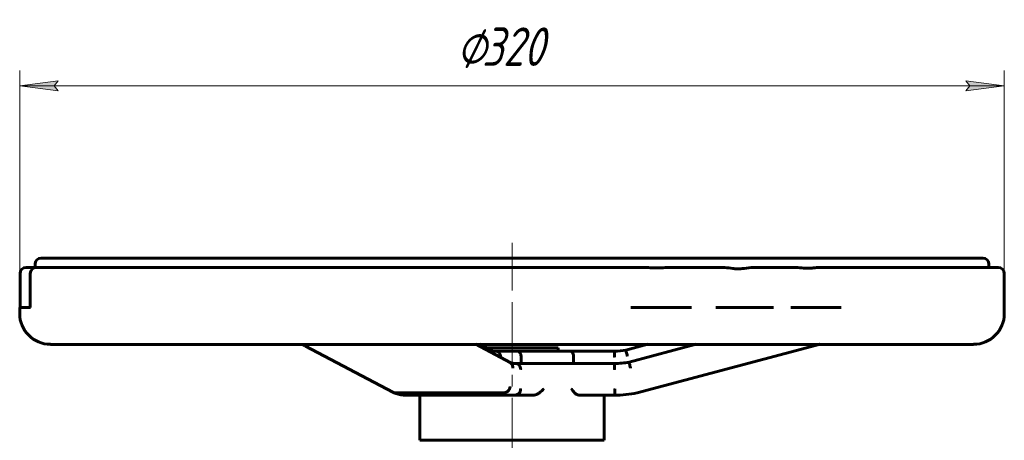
# Model space of a CAD drawing. Header units: millimetres. Extents: x 0 to 594, y 0 to 420.
# Tile 4 of 7: x 226 to 354, y 271 to 326. Entities that reach past the tile are written whole.
import ezdxf

# ---------------------------------------------------------------- set-up
doc = ezdxf.new("R2010")
doc.units = ezdxf.units.MM
for name, pattern in [('K5LT_AXLED', [12, 7.5, -1.5, 1.5, -1.5]), ('K5LT_BASIC', [0]), ('K5LT_THIN', [0])]:
    doc.linetypes.add(name, pattern=pattern)
doc.layers.add('Системный слой', color=7, linetype='Continuous')
doc.layers.add('Системный слой (1)', color=251, linetype='Continuous', true_color=0x6c6c6c)
doc.styles.add('KDIMTEXTSTYLE', font='txt', dxfattribs={"width": 0.96, "oblique": 15, "height": 5})
doc.styles.add('KTEXTSTYLE', font='txt', dxfattribs={"width": 0.96, "height": 5})
doc.dimstyles.new('KDIMSTYLE (0.40)', dxfattribs={"dimtxt": 5, "dimasz": 1, "dimexe": 2, "dimexo": 0, "dimgap": 1, "dimtad": 1, "dimlfac": 2.5, "dimtxsty": 'KDIMTEXTSTYLE', "dimsah": 1, "dimcen": 0, "dimdle": 1, "dimadec": 0, "dimazin": 0, "dimtfac": 0.667, "dimtmove": 0, "dimatfit": 3, "dimfxl": 1, "dimtvp": 1, "dimtolj": 1, "dimtzin": 0, "dimarcsym": 0})

# ---------------------------------------------------------------- blocks, each defined once
blk = doc.blocks.new('U20')
at = {"layer": 'Системный слой (1)', "color": 143, "linetype": 'K5LT_BASIC', "lineweight": 60, "true_color": 0x33acca}
for p, q in [((290.22, 281.44), (290.41, 281.38)), ((290.41, 281.38), (290.59, 281.34)), ((290.59, 281.34), (290.77, 281.32))]:
    blk.add_line(p, q, dxfattribs=at)
blk = doc.blocks.new('U21')
at = {"layer": 'Системный слой (1)', "color": 143, "linetype": 'K5LT_BASIC', "lineweight": 60, "true_color": 0x33acca}
for p, q in [((278.47, 271.33), (290.47, 271.33)), ((290.47, 271.33), (302.47, 271.33))]:
    blk.add_line(p, q, dxfattribs=at)
blk = doc.blocks.new('U22')
at = {"layer": 'Системный слой (1)', "color": 143, "linetype": 'K5LT_BASIC', "lineweight": 60, "true_color": 0x33acca}
for p, q in [((230.47, 283.8), (290.47, 283.8)), ((290.47, 283.8), (350.47, 283.8))]:
    blk.add_line(p, q, dxfattribs=at)
blk = doc.blocks.new('U23')
at = {"layer": 'Системный слой (1)', "color": 143, "linetype": 'K5LT_BASIC', "lineweight": 60, "true_color": 0x33acca}
for p, q in [((287.85, 282.98), (287.99, 282.87)), ((287.99, 282.87), (288.03, 282.82)), ((288.03, 282.82), (288.04, 282.82)), ((288.04, 282.82), (288.04, 282.81)), ((288.04, 282.81), (288.06, 282.79)), ((288.06, 282.79), (288.08, 282.76)), ((288.08, 282.76), (288.12, 282.68)), ((288.12, 282.68), (288.15, 282.58)), ((288.15, 282.58), (288.15, 282.57)), ((288.15, 282.57), (288.16, 282.57)), ((288.16, 282.57), (288.16, 282.55)), ((288.16, 282.55), (288.16, 282.53))]:
    blk.add_line(p, q, dxfattribs=at)
blk = doc.blocks.new('U24')
at = {"layer": 'Системный слой (1)', "color": 143, "linetype": 'K5LT_BASIC', "lineweight": 60, "true_color": 0x33acca}
for p, q in [((290.47, 295), (229.27, 295)), ((351.67, 295), (290.47, 295))]:
    blk.add_line(p, q, dxfattribs=at)
blk = doc.blocks.new('U25')
at = {"layer": 'Системный слой (1)', "color": 143, "linetype": 'K5LT_BASIC', "lineweight": 60, "true_color": 0x33acca}
for p, q in [((263.17, 283.8), (263.16, 283.8)), ((263.16, 283.8), (263.16, 283.8)), ((263.16, 283.8), (263.16, 283.8)), ((263.33, 283.72), (263.17, 283.8)), ((263.17, 283.8), (263.17, 283.8)), ((263.17, 283.8), (263.17, 283.8)), ((263.17, 283.8), (263.17, 283.8)), ((263.17, 283.8), (263.17, 283.8)), ((263.17, 283.8), (263.17, 283.8)), ((263.17, 283.8), (263.17, 283.8)), ((263.17, 283.8), (263.17, 283.8)), ((263.17, 283.8), (263.17, 283.8)), ((263.17, 283.8), (263.17, 283.8)), ((263.49, 283.65), (263.33, 283.72)), ((263.64, 283.57), (263.49, 283.65))]:
    blk.add_line(p, q, dxfattribs=at)
blk = doc.blocks.new('U26')
at = {"layer": 'Системный слой (1)', "color": 143, "linetype": 'K5LT_BASIC', "lineweight": 60, "true_color": 0x33acca}
for p, q in [((287.19, 283.33), (290.47, 283.33)), ((290.47, 283.33), (296.47, 283.33))]:
    blk.add_line(p, q, dxfattribs=at)
blk = doc.blocks.new('U27')
at = {"layer": 'Системный слой (1)', "color": 143, "linetype": 'K5LT_BASIC', "lineweight": 60, "true_color": 0x33acca}
for p, q in [((287.82, 282.99), (287.94, 282.95)), ((287.94, 282.95), (288.06, 282.93)), ((288.06, 282.93), (288.17, 282.92))]:
    blk.add_line(p, q, dxfattribs=at)
blk = doc.blocks.new('U28')
at = {"layer": 'Системный слой (1)', "color": 143, "linetype": 'K5LT_BASIC', "lineweight": 60, "true_color": 0x33acca}
for p, q in [((274.97, 277.58), (274.96, 277.58)), ((274.98, 277.57), (274.97, 277.58)), ((274.97, 277.58), (274.97, 277.58)), ((275.06, 277.54), (274.98, 277.57)), ((274.98, 277.57), (274.98, 277.57)), ((274.98, 277.57), (274.98, 277.57)), ((274.98, 277.57), (274.98, 277.57)), ((274.98, 277.57), (274.98, 277.57)), ((274.98, 277.57), (274.98, 277.57)), ((274.98, 277.57), (274.98, 277.57)), ((275.15, 277.52), (275.06, 277.54)), ((275.24, 277.51), (275.15, 277.52))]:
    blk.add_line(p, q, dxfattribs=at)
blk = doc.blocks.new('U29')
at = {"layer": 'Системный слой (1)', "color": 143, "linetype": 'K5LT_BASIC', "lineweight": 60, "true_color": 0x33acca}
for p, q in [((263.16, 283.8), (263.33, 283.72)), ((263.33, 283.72), (263.49, 283.65)), ((263.49, 283.65), (263.63, 283.57)), ((263.63, 283.57), (263.63, 283.57)), ((263.63, 283.57), (263.63, 283.57)), ((263.63, 283.57), (263.63, 283.57)), ((263.63, 283.57), (263.63, 283.57)), ((263.63, 283.57), (263.63, 283.57)), ((263.63, 283.57), (263.64, 283.57)), ((263.64, 283.57), (263.64, 283.57)), ((263.64, 283.57), (263.64, 283.57)), ((263.64, 283.57), (263.64, 283.57)), ((263.64, 283.57), (263.64, 283.57))]:
    blk.add_line(p, q, dxfattribs=at)
blk = doc.blocks.new('D11')
at = {"layer": 'Системный слой (1)'}
for points in [[(231.47, 316.75), (230.97, 317.4), (231.47, 318.06), (226.47, 317.4)], [(349.47, 316.75), (354.47, 317.4), (349.47, 318.06), (349.97, 317.4)]]:
    blk.add_hatch(color=7, dxfattribs=at).paths.add_polyline_path(points)
at = {"layer": 'Системный слой (1)', "color": 7, "linetype": 'K5LT_THIN', "lineweight": 18, "true_color": 0xffffff}
for p, q in [((226.47, 287.8), (226.47, 319.4)), ((354.47, 290.4), (354.47, 319.4)), ((226.47, 317.4), (231.47, 318.06)), ((231.47, 318.06), (230.97, 317.4)), ((349.97, 317.4), (349.47, 318.06)), ((349.47, 318.06), (354.47, 317.4)), ((231.47, 316.75), (226.47, 317.4)), ((226.47, 317.4), (354.47, 317.4)), ((230.97, 317.4), (231.47, 316.75)), ((354.47, 317.4), (349.47, 316.75)), ((349.47, 316.75), (349.97, 317.4))]:
    blk.add_line(p, q, dxfattribs=at)
blk.add_wipeout([(283.28, 318.4), (283.28, 325.79), (297.09, 325.79), (297.09, 318.4)]).dxf.layer = 'Системный слой (1)'
at = {"layer": 'Системный слой (1)', "color": 7, "char_height": 5, "attachment_point": 1, "style": 'KTEXTSTYLE'}
for s, insert in [('\\fArial|b0|c204|p34;\\H5.0;\\W1.000;\\Q15;\\fGOST Type AU|b0|i0|c204|p34;\\Q15;\\W0.960;⌀', (283.28, 324.99)), ('\\fArial|b0|c204|p34;\\H5.0;\\W1.000;\\Q15;\\fGOST Type AU|b0|i0|c204|p34;\\Q15;\\W0.960;320', (286.59, 324.99))]:
    blk.add_mtext(s, dxfattribs=dict(at, insert=insert))
blk = doc.blocks.new('KDIMARROW_01')
at = {"layer": 'Системный слой'}
blk.add_hatch(color=0, dxfattribs=at).paths.add_polyline_path([(0, 0), (-5, 0.66), (-4.5, 0), (-5, -0.66)])
at = {"layer": 'Системный слой', "color": 0, "linetype": 'K5LT_THIN', "lineweight": 18}
for p, q in [((-4.5, 0), (-5, 0.66)), ((-5, 0.66), (0, 0)), ((0, 0), (-5, -0.66)), ((-5, -0.66), (-4.5, 0))]:
    blk.add_line(p, q, dxfattribs=at)
at = {"layer": 'Системный слой (1)', "color": 0, "linetype": 'K5LT_THIN', "lineweight": 18}
blk.add_line((504.65, 183), (504.25, 183), dxfattribs=at)

msp = doc.modelspace()

# ---------------------------------------------------------------- linework, layer by layer
at = {"layer": 'Системный слой (1)', "color": 30, "linetype": 'K5LT_AXLED', "lineweight": 18, "true_color": 0xff8000}
for p, q in [((290.4727, 291.8032), (290.4727, 297.0032)), ((290.4727, 281.8032), (290.4727, 295.0032)), ((290.4727, 280.9297), (290.4727, 285.3297)), ((290.4727, 269.3297), (290.4727, 282.5297)), ((290.4727, 213.0032), (290.4727, 273.3296))]:
    msp.add_line(p, q, dxfattribs=at)
at = {"layer": 'Системный слой (1)', "color": 143, "linetype": 'K5LT_BASIC', "lineweight": 60, "true_color": 0x33acca}
for p, q in [((262.7823, 295.0032), (262.8309, 295.0032)), ((263.1755, 295.0032), (263.4147, 295.0032)), ((263.4147, 295.0032), (263.859, 295.0032)), ((266.1361, 295.0032), (266.2851, 295.0032)), ((227.4689, 293.8032), (227.3147, 293.8032)), ((228.6485, 293.8032), (227.4689, 293.8032)), ((228.4727, 293.8032), (228.4727, 294.2032)), ((305.7399, 293.8032), (228.6485, 293.8032)), ((307.3957, 293.8032), (305.7399, 293.8032)), ((313.5245, 293.8032), (311.2004, 293.8032)), ((316.6479, 293.8032), (313.5245, 293.8032)), ((317.7164, 293.8032), (316.6479, 293.8032)), ((324.0463, 293.8032), (321.9295, 293.8032)), ((326.2842, 293.8032), (324.0463, 293.8032)), ((327.1218, 293.8032), (326.2842, 293.8032)), ((332.7429, 293.8032), (330.5382, 293.8032)), ((353.6727, 293.8032), (332.7429, 293.8032)), ((352.4727, 293.8032), (352.4727, 294.2032)), ((226.5147, 293.0032), (226.5147, 288.6032)), ((227.8485, 293.0032), (227.8485, 288.6032)), ((354.4727, 287.8032), (354.4727, 293.0032)), ((226.4727, 287.8032), (226.4727, 288.6032)), ((226.5152, 288.6032), (226.4727, 288.6032)), ((227.8659, 288.6032), (226.6714, 288.6032)), ((313.8163, 288.6032), (305.9332, 288.6032)), ((324.4713, 288.6032), (316.9792, 288.6032)), ((333.278, 288.6032), (326.7375, 288.6032)), ((274.9645, 277.5809), (263.6363, 283.5696)), ((274.9645, 277.5809), (263.6363, 283.5696)), ((290.2387, 281.4357), (285.7604, 283.8032)), ((287.8453, 282.9825), (286.2928, 283.8032)), ((288.3016, 282.9297), (288.0645, 282.9297)), ((291.1813, 282.9297), (288.3016, 282.9297)), ((298.0621, 282.9297), (291.1813, 282.9297)), ((296.4727, 282.9297), (296.4727, 283.3297)), ((303.8215, 282.9297), (298.0621, 282.9297)), ((305.2791, 283.0491), (308.132, 283.8032)), ((314.393, 283.8032), (305.688, 281.5022)), ((306.7513, 277.517), (329.3992, 283.5034)), ((329.3992, 283.5034), (330.5335, 283.8032)), ((330.4516, 283.7816), (330.5335, 283.8032)), ((291.6688, 281.3297), (291.6688, 282.1297)), ((298.4727, 282.1297), (298.4727, 281.3297)), ((290.8997, 281.3297), (290.6547, 281.3297)), ((293.457, 281.3297), (290.8997, 281.3297)), ((294.2964, 281.3297), (293.457, 281.3297)), ((297.6775, 281.3297), (294.2964, 281.3297)), ((298.7067, 281.3297), (297.6775, 281.3297)), ((303.8215, 281.3297), (298.7067, 281.3297)), ((274.9848, 277.5707), (274.9844, 277.5709)), ((275.2366, 277.5145), (289.4394, 277.5145)), ((290.765, 277.2019), (276.5622, 277.2019)), ((276.5622, 277.2019), (278.4727, 277.2019)), ((278.4727, 271.3297), (278.4727, 277.2019)), ((290.9131, 277.2051), (293.1934, 277.2051)), ((299.234, 277.2051), (303.8215, 277.2051)), ((302.4727, 271.3297), (302.4727, 277.2051))]:
    msp.add_line(p, q, dxfattribs=at)
for centre, radius, start, end in [((229.2727, 294.2032), 0.8, 90, 180), ((351.6727, 294.2032), 0.8, 0, 90), ((227.3147, 293.0032), 0.8, 90, 179.99999), ((228.6485, 293.0032), 0.8, 90, 179.999998), ((353.6727, 293.0032), 0.8, 0, 90), ((230.4727, 287.8032), 4, 180, 270), ((350.4727, 287.8032), 4, 270, 0), ((304.0908, 288.5984), 5.6751, 267.280177, 282.086176), ((304.0908, 288.5984), 7.2736, 267.878248, 282.684247), ((304.0908, 288.5984), 11.3965, 268.646006, 283.401821), ((306.5469, 278.2904), 0.8, 283.401821, 284.805999)]:
    msp.add_arc(centre, radius, start, end, dxfattribs=at)
for start_param in [6.28302895, 6.28303172]:
    msp.add_ellipse((264.0102, 284.2768), major_axis=(-0.3739, -0.7073), ratio=0.83727045, start_param=start_param, end_param=6.28318531, dxfattribs=at)
for points, knots in [([(307.3957, 293.8032), (307.5028, 293.8032), (307.6101, 293.8006), (308.03, 293.7849), (308.3563, 293.7592), (308.9403, 293.7317), (309.1582, 293.7259), (309.6379, 293.7297), (309.8658, 293.7394), (310.4891, 293.7752), (310.8494, 293.8032), (311.2004, 293.8032)], [0.529165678, 0.529165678, 0.529165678, 0.529165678, 0.616390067, 0.616390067, 0.874612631, 0.874612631, 1.042957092, 1.042957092, 1.215855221, 1.215855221, 1.467452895, 1.467452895, 1.467452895, 1.467452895]), ([(317.7164, 293.8032), (317.8612, 293.8032), (318.0051, 293.795), (318.4879, 293.7536), (318.8346, 293.6969), (319.3544, 293.6408), (319.5176, 293.6275), (319.8249, 293.6181), (319.9595, 293.6193), (320.2862, 293.6354), (320.4684, 293.654), (321.0649, 293.7281), (321.4778, 293.7982), (321.901, 293.8031), (321.9153, 293.8032), (321.9295, 293.8032)], [0.365616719, 0.365616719, 0.365616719, 0.365616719, 0.433348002, 0.433348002, 0.602837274, 0.602837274, 0.682608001, 0.682608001, 0.746483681, 0.746483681, 0.831875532, 0.831875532, 1.014105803, 1.014105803, 1.020417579, 1.020417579, 1.020417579, 1.020417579]), ([(327.1218, 293.8032), (327.4563, 293.8032), (327.8047, 293.7585), (328.2836, 293.7123), (328.4156, 293.7013), (328.6275, 293.6904), (328.7035, 293.6878), (328.8466, 293.6859), (328.9125, 293.6862), (329.0624, 293.6896), (329.1447, 293.6933), (329.3953, 293.7091), (329.5565, 293.7255), (329.9537, 293.7675), (330.1756, 293.7923), (330.4432, 293.8022), (330.4902, 293.8032), (330.5382, 293.8032)], [1.604772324, 1.604772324, 1.604772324, 1.604772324, 1.785975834, 1.785975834, 1.858507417, 1.858507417, 1.899914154, 1.899914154, 1.936156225, 1.936156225, 1.982010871, 1.982010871, 2.074976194, 2.074976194, 2.206431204, 2.206431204, 2.233320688, 2.233320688, 2.233320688, 2.233320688]), ([(288.3016, 282.9297), (288.3918, 282.9297), (288.4813, 282.9094), (288.6492, 282.8303), (288.7258, 282.7723), (288.8559, 282.626), (288.9082, 282.5391), (288.9818, 282.3455), (289.0018, 282.2405), (289.0035, 282.1328), (289.0036, 282.1312), (289.0036, 282.1297)], [-0.314045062, -0.314045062, -0.314045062, -0.314045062, -0.235935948, -0.235935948, -0.157814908, -0.157814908, -0.079671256, -0.079671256, 0, 0, 0.001152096, 0.001152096, 0.001152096, 0.001152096]), ([(291.6688, 282.1297), (291.6688, 282.2235), (291.6587, 282.3158), (291.6188, 282.4943), (291.5887, 282.5773), (291.5096, 282.7285), (291.4598, 282.7924), (291.3708, 282.8687), (291.3343, 282.8912), (291.2595, 282.9217), (291.2211, 282.9295), (291.1823, 282.9297), (291.1818, 282.9297), (291.1813, 282.9297)], [0, 0, 0, 0, 0.070322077, 0.070322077, 0.144390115, 0.144390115, 0.226924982, 0.226924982, 0.279825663, 0.279825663, 0.333458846, 0.333458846, 0.334171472, 0.334171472, 0.334171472, 0.334171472]), ([(298.0621, 282.9297), (298.0626, 282.9297), (298.063, 282.9297), (298.0969, 282.9295), (298.1302, 282.9217), (298.1945, 282.8912), (298.2255, 282.8687), (298.3006, 282.7924), (298.342, 282.7285), (298.4073, 282.5773), (298.4319, 282.4943), (298.4644, 282.3158), (298.4727, 282.2235), (298.4727, 282.1297)], [-0.00071541, -0.00071541, -0.00071541, -0.00071541, 0, 0, 0.053842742, 0.053842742, 0.106950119, 0.106950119, 0.189807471, 0.189807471, 0.264164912, 0.264164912, 0.334761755, 0.334761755, 0.334761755, 0.334761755]), ([(303.8032, 282.1297), (303.8032, 282.1312), (303.8032, 282.1328), (303.8056, 282.2405), (303.808, 282.3455), (303.8124, 282.5391), (303.8144, 282.626), (303.8178, 282.7723), (303.8192, 282.8303), (303.821, 282.9094), (303.8215, 282.9297), (303.8215, 282.9297)], [-0.315193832, -0.315193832, -0.315193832, -0.315193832, -0.314041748, -0.314041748, -0.234371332, -0.234371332, -0.156228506, -0.156228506, -0.07810829, -0.07810829, 0, 0, 0, 0]), ([(305.4658, 282.271), (305.4654, 282.2725), (305.465, 282.274), (305.4403, 282.3768), (305.4162, 282.477), (305.3713, 282.6641), (305.3509, 282.7491), (305.3165, 282.8925), (305.3029, 282.9496), (305.2842, 283.0278), (305.2793, 283.0484), (305.2791, 283.0491), (305.2791, 283.0491), (305.2791, 283.0491)], [-0.629036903, -0.629036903, -0.629036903, -0.629036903, -0.627884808, -0.627884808, -0.549718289, -0.549718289, -0.47156008, -0.47156008, -0.393422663, -0.393422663, -0.315306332, -0.315306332, -0.313853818, -0.313853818, -0.313853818, -0.313853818]), ([(290.2387, 281.4357), (290.3107, 281.3977), (290.374, 281.3443), (290.4812, 281.2072), (290.522, 281.1227), (290.5704, 280.9347), (290.5767, 280.8327), (290.5644, 280.7281), (290.5642, 280.7266), (290.564, 280.7251)], [-0.230420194, -0.230420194, -0.230420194, -0.230420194, -0.157780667, -0.157780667, -0.079642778, -0.079642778, 0, 0, 0.001159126, 0.001159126, 0.001159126, 0.001159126]), ([(290.8997, 281.3297), (290.9899, 281.3297), (291.0794, 281.3094), (291.247, 281.2303), (291.3235, 281.1723), (291.4533, 281.026), (291.5053, 280.939), (291.5784, 280.7455), (291.5982, 280.6405), (291.5997, 280.5328), (291.5997, 280.5313), (291.5997, 280.5297)], [-0.314021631, -0.314021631, -0.314021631, -0.314021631, -0.23590476, -0.23590476, -0.157780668, -0.157780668, -0.079642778, -0.079642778, 0, 0, 0.001159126, 0.001159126, 0.001159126, 0.001159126]), ([(303.8071, 280.5297), (303.8071, 280.5313), (303.8072, 280.5328), (303.809, 280.6405), (303.8109, 280.7455), (303.8144, 280.939), (303.816, 281.026), (303.8186, 281.1723), (303.8197, 281.2303), (303.8212, 281.3094), (303.8215, 281.3297), (303.8215, 281.3297)], [-0.315178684, -0.315178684, -0.315178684, -0.315178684, -0.314019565, -0.314019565, -0.234377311, -0.234377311, -0.156239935, -0.156239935, -0.078116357, -0.078116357, 0, 0, 0, 0]), ([(305.8784, 280.7251), (305.8781, 280.7266), (305.8777, 280.7281), (305.8525, 280.8308), (305.8279, 280.9309), (305.7821, 281.1177), (305.7613, 281.2026), (305.7262, 281.3458), (305.7123, 281.4028), (305.6931, 281.481), (305.6881, 281.5015), (305.688, 281.5022), (305.688, 281.5022), (305.688, 281.5022)], [-0.628997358, -0.628997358, -0.628997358, -0.628997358, -0.627838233, -0.627838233, -0.549685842, -0.549685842, -0.471538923, -0.471538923, -0.393404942, -0.393404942, -0.315283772, -0.315283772, -0.313830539, -0.313830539, -0.313830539, -0.313830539]), ([(290.2298, 278.2904), (290.2296, 278.2889), (290.2294, 278.2873), (290.2157, 278.1829), (290.1841, 278.0811), (290.0892, 277.8935), (290.0273, 277.8091), (289.8811, 277.6672), (289.798, 277.611), (289.6215, 277.5343), (289.5296, 277.5145), (289.4394, 277.5145)], [-0.001203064, -0.001203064, -0.001203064, -0.001203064, 0, 0, 0.079579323, 0.079579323, 0.157711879, 0.157711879, 0.235838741, 0.235838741, 0.313962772, 0.313962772, 0.313962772, 0.313962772]), ([(291.5877, 278.0051), (291.5877, 278.0035), (291.5877, 278.0019), (291.5878, 277.8942), (291.5696, 277.7892), (291.4994, 277.5958), (291.4487, 277.5088), (291.3212, 277.3625), (291.2455, 277.3045), (291.0878, 277.2296), (291.0085, 277.2095), (290.928, 277.2057)], [-0.001203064, -0.001203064, -0.001203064, -0.001203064, 0, 0, 0.079579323, 0.079579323, 0.157711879, 0.157711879, 0.235838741, 0.235838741, 0.305772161, 0.305772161, 0.305772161, 0.305772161]), ([(294.5696, 278.0051), (294.569, 278.0045), (294.5685, 278.0039), (294.4483, 277.8718), (294.2567, 277.6538), (293.9962, 277.4589), (293.9573, 277.4316), (293.9154, 277.4052)], [-0.000632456, -0.000632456, -0.000632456, -0.000632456, 0, 0, 0.137190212, 0.137190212, 0.158998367, 0.158998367, 0.158998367, 0.158998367]), ([(298.7067, 277.4052), (298.6749, 277.4316), (298.6452, 277.4589), (298.4448, 277.6538), (298.2909, 277.8718), (298.193, 278.0039), (298.1926, 278.0045), (298.1921, 278.0051)], [0.664470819, 0.664470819, 0.664470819, 0.664470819, 0.686277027, 0.686277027, 0.823457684, 0.823457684, 0.82409014, 0.82409014, 0.82409014, 0.82409014]), ([(303.8215, 277.2051), (303.8215, 277.2051), (303.8218, 277.2254), (303.8227, 277.3045), (303.8234, 277.3625), (303.8251, 277.5088), (303.8262, 277.5958), (303.8285, 277.7892), (303.8298, 277.8942), (303.8311, 278.0019), (303.8311, 278.0035), (303.8312, 278.0051)], [0, 0, 0, 0, 0.078123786, 0.078123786, 0.156250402, 0.156250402, 0.234382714, 0.234382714, 0.313961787, 0.313961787, 0.315164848, 0.315164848, 0.315164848, 0.315164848]), ([(274.9844, 277.5709), (274.9897, 277.5684), (274.9951, 277.5658), (275.0093, 277.5591), (275.0182, 277.5549), (275.0449, 277.5425), (275.0628, 277.5344), (275.1165, 277.5104), (275.1525, 277.4949), (275.2589, 277.4511), (275.3299, 277.4242), (275.505, 277.3639), (275.6097, 277.3328), (275.8207, 277.2803), (275.927, 277.2589), (276.1406, 277.226), (276.248, 277.2145), (276.4199, 277.2042), (276.4842, 277.2022), (276.5531, 277.2019), (276.5577, 277.2019), (276.5622, 277.2019)], [0, 0, 0, 0, 0.14838134, 0.14838134, 0.39568357, 0.39568357, 0.89028804, 0.89028804, 1.87949698, 1.87949698, 3.80845441, 3.80845441, 6.60845441, 6.60845441, 9.40845441, 9.40845441, 12.20845441, 12.20845441, 13.88221166, 13.88221166, 14, 14, 14, 14]), ([(290.928, 277.2057), (290.924, 277.2055), (290.9199, 277.2054), (290.915, 277.2051), (290.9141, 277.2051), (290.904, 277.2047), (290.8949, 277.2043), (290.8745, 277.2036), (290.8632, 277.2033), (290.8407, 277.2027), (290.8294, 277.2025), (290.8069, 277.2021), (290.7956, 277.202), (290.7779, 277.2019), (290.7714, 277.2019), (290.765, 277.2019)], [0.17854353, 0.17854353, 0.17854353, 0.17854353, 0.5356306, 0.5356306, 0.61752986, 0.61752986, 1.42834827, 1.42834827, 2.42834827, 2.42834827, 3.42834827, 3.42834827, 4.42834827, 4.42834827, 5, 5, 5, 5]), ([(293.9154, 277.4052), (293.8626, 277.3718), (293.7685, 277.3227), (293.6275, 277.2702), (293.503, 277.2368), (293.3775, 277.2151), (293.274, 277.2063), (293.2135, 277.2051), (293.1934, 277.2051)], [0, 0, 0, 0, 2.26412267, 3.76995208, 5.26956784, 6.76546645, 8.25410089, 9, 9, 9, 9]), ([(299.234, 277.2051), (299.2065, 277.2051), (299.1502, 277.2083), (299.0646, 277.2233), (298.9907, 277.2448), (298.9187, 277.2726), (298.8402, 277.3107), (298.7658, 277.3582), (298.7205, 277.3937), (298.7067, 277.4052)], [0, 0, 0, 0, 1.62176415, 3.23056783, 4.74250232, 5.66100072, 7.18694494, 9.12260552, 10, 10, 10, 10])]:
    msp.add_open_spline(points, degree=3, knots=knots, dxfattribs=at)

# ---------------------------------------------------------------- block references
at = {"layer": 'Системный слой (1)'}
for name in ['U24', 'U22', 'U25', 'U29', 'U26', 'U27', 'U23', 'U20', 'U28', 'U21']:
    msp.add_blockref(name, (0, 0), dxfattribs=at)

# ---------------------------------------------------------------- next in the draw order: dimensions: what is measured, and where the dimension line sits
at = {"layer": 'Системный слой (1)', "color": 7}
dim = msp.add_linear_dim(base=(226.4727, 317.4041), p1=(354.4727, 290.4032), p2=(226.4727, 287.8032), dimstyle='KDIMSTYLE (0.40)', override={"dimexo": 0, "dimpost": '\\fGOST Type AU|b0|c204|p34;\\H5.0;\\W0.960;\\Q15;∅<>', "dimblk1": 'KDIMARROW_01', "dimblk2": 'KDIMARROW_01', "dimse1": 0, "dimse2": 0, "dimclrt": 7, "dimtol": 1, "dimtp": 0, "dimtm": 0, "dimtdec": 5, "dimtolj": 1}, dxfattribs=at)
dim.commit()
dim.dimension.update_dxf_attribs({"geometry": 'D11', "text_midpoint": (290.4727, 317.4041), "dimtype": 160})

doc.saveas('drawing.dxf')
